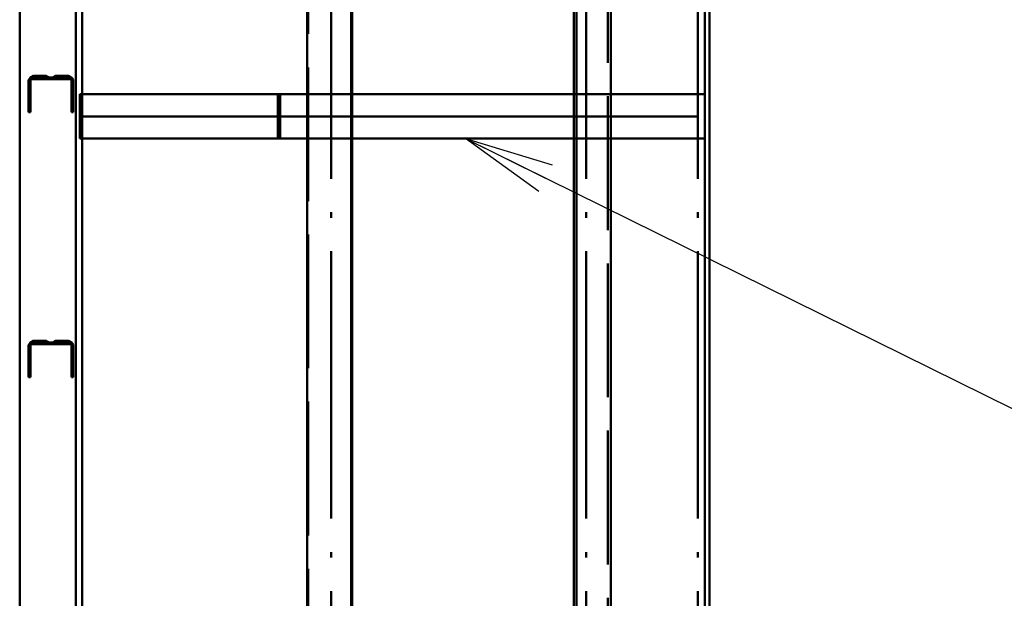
# Paper-space layout 'Layout1' of a CAD drawing. Extents: x -2 to 1033, y -36 to 596.
# Tile 49 of 256: x 287 to 309, y 177 to 190. Entities that reach past the tile are written whole.
import ezdxf

# ---------------------------------------------------------------- set-up
doc = ezdxf.new("R2010")
doc.units = 0
doc.linetypes.add('ACAD_ISO02W100', pattern=[15, 12, -3])
doc.linetypes.add('ACAD_ISO04W100', pattern=[30.5, 24, -3, 0.5, -3])
doc.layers.get('0').update_dxf_attribs({"linetype": 'CONTINUOUS'})
doc.layers.get('DEFPOINTS').update_dxf_attribs({"color": 132, "linetype": 'CONTINUOUS'})
for name, color, linetype, lineweight in [('SS_KOTY', 3, 'CONTINUOUS', 25), ('SS_POPIS_PROFILU', 13, 'CONTINUOUS', 25), ('SS_ZEBRIK KOŠ', 75, 'CONTINUOUS', 50), ('SS_ZEBRIKY', 24, 'CONTINUOUS', 50)]:
    doc.layers.add(name, color=color, linetype=linetype, lineweight=lineweight)
doc.styles.add('ROMANS', font='romans.shx', dxfattribs={"width": 0.8})
doc.dimstyles.new('A-1_(2.5)_50AS', dxfattribs={"dimtxt": 2.5, "dimasz": 2, "dimexe": 1, "dimexo": 2, "dimgap": 0, "dimtad": 0, "dimdec": 1, "dimlfac": 50, "dimrnd": 1, "dimtxsty": 'ROMANS', "dimblk1": 'OBLIQUE', "dimblk2": 'OBLIQUE', "dimsah": 1, "dimcen": 2, "dimclrd": 256, "dimclre": 256, "dimclrt": 256, "dimadec": 1, "dimazin": 2, "dimtfac": 0.714286, "dimtdec": 1, "dimtmove": 0, "dimatfit": 3, "dimldrblk": 'OPEN', "dimfxl": 1, "dimtvp": 1.142857, "dimtfill": 1, "dimtolj": 1, "dimlwd": -1, "dimlwe": -1, "dimarcsym": 0})

# ---------------------------------------------------------------- blocks, each defined once
blk = doc.blocks.new('_Oblique')
at = {"color": 0, "linetype": 'ByBlock', "lineweight": -2}
blk.add_line((-0.5, -0.5), (0.5, 0.5), dxfattribs=at)
blk = doc.blocks.new('*D16')
at = {"layer": 'DEFPOINTS', "color": 0, "transparency": 16777216}
for p in [(288.614, 258.993), (288.614, 174.993), (329.957, 174.993)]:
    blk.add_point(p, dxfattribs=at)
at = {"layer": 'SS_KOTY', "transparency": 16777216}
for p, q in [((290.614, 258.993), (330.957, 258.993)), ((329.957, 258.993), (329.957, 174.993)), ((290.614, 174.993), (330.957, 174.993))]:
    blk.add_line(p, q, dxfattribs=at)
at = {"layer": 'SS_KOTY', "transparency": 16777216, "xscale": 2, "yscale": 2, "zscale": 2}
for p, rotation in [((329.957, 258.993), 90), ((329.957, 174.993), 270)]:
    blk.add_blockref('_Oblique', p, dxfattribs=dict(at, rotation=rotation))
at = {"layer": 'SS_KOTY', "transparency": 16777216, "insert": (327.1, 216.993), "char_height": 2.5, "attachment_point": 5, "rotation": 90, "style": 'ROMANS', "bg_fill": 3, "box_fill_scale": 1.1, "bg_fill_color": 256, "bg_fill_true_color": 13158600, "bg_fill_transparency": 0}
blk.add_mtext('\\A1;4200', dxfattribs=at)
blk = doc.blocks.new('_OPEN')
at = {"color": 0, "linetype": 'ByBlock'}
for p, q in [((-1, 0.167), (0, 0)), ((0, 0), (-1, -0.167)), ((0, 0), (-1, 0))]:
    blk.add_line(p, q, dxfattribs=at)

psp = doc.layouts.get("Layout1")

# ---------------------------------------------------------------- linework, layer by layer
at = {"layer": 'SS_ZEBRIK KOŠ', "color": 3, "linetype": 'ACAD_ISO02W100', "ltscale": 0.25}
for p, q in [((288.2145, 187.893), (288.1605, 187.893)), ((288.1605, 187.893), (288.1605, 186.893)), ((288.2145, 186.893), (288.1605, 186.893))]:
    psp.add_line(p, q, dxfattribs=at)
at = {"layer": 'SS_ZEBRIKY', "color": 7, "linetype": 'ACAD_ISO04W100', "ltscale": 0.25}
psp.add_line((288.2145, 259.593), (288.2145, 112.993), dxfattribs=at)
psp.add_line((288.2145, 259.593), (288.2145, 112.993), dxfattribs=at)
at = {"layer": 'SS_ZEBRIKY', "color": 1, "linetype": 'Continuous', "ltscale": 0.25}
for p, q in [((288.0745, 112.993), (288.0745, 259.5295)), ((288.2145, 112.993), (288.2145, 259.5295)), ((286.8145, 175.693), (286.8145, 257.593))]:
    psp.add_line(p, q, dxfattribs=at)
at = {"layer": 'SS_ZEBRIKY', "color": 3, "linetype": 'ACAD_ISO02W100', "ltscale": 0.25}
for p, q in [((287.1266, 188.3008), (287.0482, 188.2608)), ((287.1451, 188.3008), (287.0605, 188.2608)), ((287.0605, 188.2608), (287.1266, 188.3008)), ((287.0736, 188.2641), (287.1451, 188.3008)), ((287.1266, 188.3008), (287.0736, 188.2641)), ((287.0736, 188.2641), (287.1304, 188.2932)), ((287.0845, 188.265), (287.1955, 188.3008)), ((287.0845, 188.265), (287.1451, 188.3008)), ((287.0845, 188.265), (287.1308, 188.2924)), ((287.0845, 188.265), (287.1362, 188.2816)), ((287.1266, 188.3008), (287.1445, 188.265)), ((287.1451, 188.3008), (287.1266, 188.3008)), ((287.1304, 188.2932), (287.1451, 188.3008)), ((287.1308, 188.2924), (287.1451, 188.3008)), ((287.1362, 188.2816), (287.1955, 188.3008)), ((287.1451, 188.3008), (287.1606, 188.265)), ((287.1955, 188.3008), (287.1451, 188.3008)), ((287.161, 188.265), (287.2645, 188.3008)), ((287.161, 188.265), (287.1955, 188.3008)), ((287.1618, 188.265), (287.2645, 188.3008)), ((287.1618, 188.265), (287.1955, 188.3008)), ((287.2045, 188.265), (287.1955, 188.3008)), ((287.2645, 188.3008), (287.1955, 188.3008)), ((287.2665, 188.265), (287.2645, 188.3008)), ((287.2645, 188.3008), (287.3689, 188.265)), ((287.3334, 188.3008), (287.2645, 188.3008)), ((287.2645, 188.265), (287.2645, 188.3008)), ((287.2665, 188.265), (287.3334, 188.3008)), ((287.3245, 188.265), (287.3334, 188.3008)), ((287.3689, 188.265), (287.3334, 188.3008)), ((287.3707, 188.265), (287.3334, 188.3008)), ((287.3929, 188.2818), (287.3334, 188.3008)), ((287.4455, 188.265), (287.3334, 188.3008)), ((287.3839, 188.3008), (287.3334, 188.3008)), ((287.3684, 188.265), (287.3839, 188.3008)), ((287.3707, 188.265), (287.3839, 188.3008)), ((287.4455, 188.265), (287.3839, 188.3008)), ((287.3982, 188.2925), (287.3839, 188.3008)), ((287.4465, 188.265), (287.3839, 188.3008)), ((287.3839, 188.3008), (287.4739, 188.265)), ((287.3839, 188.3008), (287.3993, 188.2946)), ((287.4024, 188.3008), (287.3839, 188.3008)), ((287.3845, 188.265), (287.4024, 188.3008)), ((287.4455, 188.265), (287.3929, 188.2818)), ((287.4455, 188.265), (287.3982, 188.2925)), ((287.4465, 188.265), (287.4024, 188.3008)), ((287.4739, 188.265), (287.4024, 188.3008)), ((287.555, 188.265), (287.6374, 188.3008)), ((287.555, 188.265), (287.6338, 188.3008)), ((287.6266, 188.3008), (287.555, 188.265)), ((287.6266, 188.3008), (287.555, 188.265)), ((287.6266, 188.3008), (287.555, 188.265)), ((287.6267, 188.3006), (287.555, 188.265)), ((287.555, 188.265), (287.6275, 188.299)), ((287.555, 188.265), (287.6297, 188.2946)), ((287.555, 188.265), (287.6297, 188.2946)), ((287.566, 188.265), (287.6248, 188.2997)), ((287.566, 188.265), (287.63, 188.294)), ((287.6613, 188.3008), (287.5824, 188.265)), ((287.5824, 188.265), (287.6451, 188.3008)), ((287.6446, 188.3008), (287.5824, 188.265)), ((287.6374, 188.3008), (287.5824, 188.265)), ((287.6266, 188.3008), (287.5824, 188.265)), ((287.5828, 188.265), (287.6548, 188.3008)), ((287.5828, 188.265), (287.6338, 188.3008)), ((287.5834, 188.265), (287.6955, 188.3008)), ((287.5834, 188.265), (287.6453, 188.3008)), ((287.6278, 188.2983), (287.5834, 188.265)), ((287.5834, 188.265), (287.6308, 188.2925)), ((287.5834, 188.265), (287.6308, 188.2925)), ((287.6308, 188.2924), (287.5834, 188.265)), ((287.6315, 188.291), (287.5834, 188.265)), ((287.5834, 188.265), (287.635, 188.284)), ((287.5834, 188.265), (287.6361, 188.2818)), ((287.5979, 188.265), (287.6317, 188.2906)), ((287.6373, 188.2794), (287.5979, 188.265)), ((287.6248, 188.2997), (287.6266, 188.3008)), ((287.6445, 188.265), (287.6266, 188.3008)), ((287.6266, 188.3008), (287.6445, 188.265)), ((287.6606, 188.265), (287.6266, 188.3008)), ((287.6338, 188.3008), (287.6266, 188.3008)), ((287.6269, 188.3008), (287.6267, 188.3006)), ((287.6267, 188.3006), (287.6445, 188.265)), ((287.6269, 188.3008), (287.6445, 188.265)), ((287.6275, 188.299), (287.6312, 188.3008)), ((287.6312, 188.3008), (287.6278, 188.2983)), ((287.6297, 188.2946), (287.6299, 188.2947)), ((287.6299, 188.2947), (287.6451, 188.3008)), ((287.63, 188.294), (287.6302, 188.2941)), ((287.6302, 188.2941), (287.6451, 188.3008)), ((287.6453, 188.3008), (287.6308, 188.2924)), ((287.6308, 188.2925), (287.631, 188.2926)), ((287.631, 188.2926), (287.6451, 188.3008)), ((287.6445, 188.265), (287.6312, 188.3008)), ((287.6312, 188.3008), (287.6606, 188.265)), ((287.6496, 188.3008), (287.6315, 188.291)), ((287.6317, 188.2906), (287.6319, 188.2907)), ((287.6319, 188.2907), (287.6451, 188.3008)), ((287.6445, 188.265), (287.6338, 188.3008)), ((287.6606, 188.265), (287.6338, 188.3008)), ((287.6548, 188.3008), (287.6338, 188.3008)), ((287.635, 188.284), (287.6804, 188.3008)), ((287.6445, 188.265), (287.6374, 188.3008)), ((287.6606, 188.265), (287.6374, 188.3008)), ((287.6955, 188.3008), (287.6374, 188.2795)), ((287.6446, 188.3008), (287.6445, 188.265)), ((287.6446, 188.3008), (287.6606, 188.265)), ((287.6583, 188.265), (287.6451, 188.3008)), ((287.6606, 188.265), (287.6451, 188.3008)), ((287.6606, 188.265), (287.6453, 188.3008)), ((287.7045, 188.265), (287.6453, 188.3008)), ((287.6473, 188.265), (287.6955, 188.3008)), ((287.6606, 188.265), (287.6496, 188.3008)), ((287.6588, 188.265), (287.6548, 188.3008)), ((287.6606, 188.265), (287.6548, 188.3008)), ((287.7045, 188.265), (287.6548, 188.3008)), ((287.6873, 188.3008), (287.6548, 188.3008)), ((287.6583, 188.265), (287.7386, 188.3008)), ((287.6583, 188.265), (287.6963, 188.3008)), ((287.6583, 188.265), (287.6955, 188.3008)), ((287.6583, 188.265), (287.6946, 188.3008)), ((287.6583, 188.265), (287.6613, 188.3008)), ((287.6588, 188.265), (287.7279, 188.3008)), ((287.6588, 188.265), (287.6873, 188.3008)), ((287.7645, 188.3008), (287.6601, 188.265)), ((287.6601, 188.265), (287.7201, 188.3008)), ((287.6601, 188.265), (287.6957, 188.3008)), ((287.6601, 188.265), (287.6955, 188.3008)), ((287.6601, 188.265), (287.6804, 188.3008)), ((287.6946, 188.3008), (287.6606, 188.265)), ((287.6606, 188.265), (287.6804, 188.3008)), ((287.6606, 188.265), (287.6613, 188.3008)), ((287.6613, 188.3008), (287.7045, 188.265)), ((287.7045, 188.265), (287.6804, 188.3008)), ((287.7045, 188.265), (287.6873, 188.3008)), ((287.7279, 188.3008), (287.6873, 188.3008)), ((287.7045, 188.265), (287.6946, 188.3008)), ((287.7045, 188.265), (287.6955, 188.3008)), ((287.709, 188.265), (287.6955, 188.3008)), ((287.7624, 188.265), (287.6955, 188.3008)), ((287.7045, 188.265), (287.6957, 188.3008)), ((287.7645, 188.265), (287.6957, 188.3008)), ((287.7045, 188.265), (287.6963, 188.3008)), ((287.7045, 188.265), (287.7631, 188.3008)), ((287.7045, 188.265), (287.7386, 188.3008)), ((287.7045, 188.265), (287.7279, 188.3008)), ((287.7045, 188.265), (287.7201, 188.3008)), ((287.7645, 188.3008), (287.709, 188.265)), ((287.7645, 188.265), (287.7201, 188.3008)), ((287.7628, 188.265), (287.7279, 188.3008)), ((287.7645, 188.265), (287.7279, 188.3008)), ((287.7724, 188.3008), (287.7279, 188.3008)), ((287.7624, 188.265), (287.7386, 188.3008)), ((287.7645, 188.265), (287.7386, 188.3008)), ((287.7836, 188.3008), (287.7624, 188.265)), ((287.7624, 188.265), (287.7645, 188.3008)), ((287.7624, 188.265), (287.7631, 188.3008)), ((287.7628, 188.265), (287.816, 188.3008)), ((287.7628, 188.265), (287.7724, 188.3008)), ((287.7645, 188.265), (287.7631, 188.3008)), ((287.7765, 188.265), (287.7645, 188.3008)), ((287.8427, 188.265), (287.7645, 188.3008)), ((287.8671, 188.265), (287.7645, 188.3008)), ((287.868, 188.265), (287.7645, 188.3008)), ((287.7645, 188.265), (287.8326, 188.3008)), ((287.7645, 188.265), (287.8321, 188.3008)), ((287.7645, 188.265), (287.816, 188.3008)), ((287.7645, 188.265), (287.7836, 188.3008)), ((287.7645, 188.265), (287.7724, 188.3008)), ((287.7645, 188.265), (287.7645, 188.3008)), ((287.816, 188.3008), (287.7724, 188.3008)), ((287.7836, 188.3008), (287.8245, 188.265)), ((287.8671, 188.265), (287.7836, 188.3008)), ((287.8245, 188.265), (287.816, 188.3008)), ((287.8673, 188.265), (287.816, 188.3008)), ((287.8542, 188.3008), (287.816, 188.3008)), ((287.8245, 188.265), (287.883, 188.3008)), ((287.8245, 188.265), (287.8629, 188.3008)), ((287.8245, 188.265), (287.8542, 188.3008)), ((287.8245, 188.265), (287.8334, 188.3008)), ((287.8245, 188.265), (287.8326, 188.3008)), ((287.8245, 188.265), (287.8321, 188.3008)), ((287.8245, 188.265), (287.8266, 188.3008)), ((287.8671, 188.265), (287.8266, 188.3008)), ((287.8671, 188.265), (287.8321, 188.3008)), ((287.868, 188.265), (287.8326, 188.3008)), ((287.8427, 188.265), (287.8334, 188.3008)), ((287.8671, 188.265), (287.8334, 188.3008)), ((287.868, 188.265), (287.8334, 188.3008)), ((287.8878, 188.2719), (287.8334, 188.3008)), ((287.8924, 188.2818), (287.8334, 188.3008)), ((287.9445, 188.265), (287.8334, 188.3008)), ((287.8673, 188.265), (287.8542, 188.3008)), ((287.8684, 188.265), (287.8542, 188.3008)), ((287.9445, 188.265), (287.8542, 188.3008)), ((287.883, 188.3008), (287.8542, 188.3008)), ((287.8671, 188.265), (287.8629, 188.3008)), ((287.8629, 188.3008), (287.8684, 188.265)), ((287.9445, 188.265), (287.8629, 188.3008)), ((287.8684, 188.265), (287.9014, 188.3008)), ((287.8994, 188.3008), (287.8684, 188.265)), ((287.8974, 188.3008), (287.8684, 188.265)), ((287.8684, 188.265), (287.8888, 188.3008)), ((287.8684, 188.265), (287.8839, 188.3008)), ((287.8684, 188.265), (287.883, 188.3008)), ((287.9445, 188.265), (287.883, 188.3008)), ((287.898, 188.292), (287.883, 188.3008)), ((287.883, 188.3008), (287.9554, 188.2641)), ((287.8985, 188.2929), (287.883, 188.3008)), ((287.8987, 188.2934), (287.883, 188.3008)), ((287.8974, 188.3008), (287.883, 188.3008)), ((287.8839, 188.3008), (287.8926, 188.2822)), ((287.8976, 188.2927), (287.8839, 188.3008)), ((287.9445, 188.265), (287.8839, 188.3008)), ((287.9554, 188.2641), (287.8839, 188.3008)), ((287.898, 188.2936), (287.8839, 188.3008)), ((287.8839, 188.3008), (287.8982, 188.294)), ((287.8984, 188.2945), (287.8839, 188.3008)), ((287.8845, 188.265), (287.9024, 188.3008)), ((287.8845, 188.265), (287.9014, 188.3008)), ((287.8845, 188.265), (287.8994, 188.3008)), ((287.8974, 188.3008), (287.8845, 188.265)), ((287.8845, 188.265), (287.9022, 188.3004)), ((287.9008, 188.265), (287.8879, 188.2718)), ((287.9445, 188.265), (287.8888, 188.3008)), ((287.9554, 188.2641), (287.8888, 188.3008)), ((287.8928, 188.2816), (287.8924, 188.2818)), ((287.8926, 188.2822), (287.8929, 188.2818)), ((287.9445, 188.265), (287.8928, 188.2816)), ((287.8929, 188.2818), (287.9008, 188.265)), ((287.9012, 188.2984), (287.8974, 188.3008)), ((287.9554, 188.2641), (287.8974, 188.3008)), ((287.9013, 188.2986), (287.8974, 188.3008)), ((287.8974, 188.3008), (287.9684, 188.2608)), ((287.8974, 188.3008), (287.9761, 188.2608)), ((287.8974, 188.3008), (287.9014, 188.2989)), ((287.8974, 188.3008), (287.9808, 188.2608)), ((287.9024, 188.3008), (287.8974, 188.3008)), ((287.8982, 188.2924), (287.8976, 188.2927)), ((287.8986, 188.2932), (287.898, 188.2936)), ((287.9445, 188.265), (287.898, 188.292)), ((287.8982, 188.294), (287.8988, 188.2937)), ((287.9445, 188.265), (287.8982, 188.2924)), ((287.8991, 188.2942), (287.8984, 188.2945)), ((287.9554, 188.2641), (287.8985, 188.2929)), ((287.9554, 188.2641), (287.8986, 188.2932)), ((287.9684, 188.2608), (287.8987, 188.2934)), ((287.8988, 188.2937), (287.9684, 188.2608)), ((287.9761, 188.2608), (287.8991, 188.2942)), ((287.9017, 188.2994), (287.8994, 188.3008)), ((287.8994, 188.3008), (287.9018, 188.2996)), ((287.9554, 188.2641), (287.9012, 188.2984)), ((287.9684, 188.2608), (287.9013, 188.2986)), ((287.9554, 188.2641), (287.9014, 188.3008)), ((287.9684, 188.2608), (287.9014, 188.3008)), ((287.9014, 188.3008), (287.9808, 188.2608)), ((287.9022, 188.3004), (287.9014, 188.3008)), ((287.9684, 188.2608), (287.9017, 188.2994)), ((287.9018, 188.2996), (287.9808, 188.2608)), ((287.9022, 188.3004), (287.9024, 188.3008)), ((287.9808, 188.2608), (287.9022, 188.3004)), ((287.9554, 188.2641), (287.9024, 188.3008)), ((287.9684, 188.2608), (287.9024, 188.3008)), ((287.9072, 188.2978), (287.9024, 188.3008)), ((287.9152, 188.2938), (287.9024, 188.3008)), ((287.9808, 188.2608), (287.9024, 188.3008)), ((287.9824, 188.2608), (287.9024, 188.3008)), ((287.9684, 188.2608), (287.9072, 188.2978)), ((287.9761, 188.2608), (287.9152, 188.2938)), ((287.0239, 188.23), (287.0145, 188.195)), ((287.0145, 188.195), (287.0145, 187.485)), ((287.0495, 188.2556), (287.0239, 188.23)), ((287.0492, 188.2555), (287.0239, 188.23)), ((287.0482, 188.2608), (287.0492, 188.2555)), ((287.0482, 188.2608), (287.0605, 188.2608)), ((287.0492, 188.2555), (287.0605, 188.2608)), ((287.0495, 188.2556), (287.0492, 188.2555)), ((287.0845, 188.265), (287.0495, 188.2556)), ((287.0495, 188.2556), (287.0736, 188.2641)), ((287.0605, 188.2608), (287.0495, 188.2556)), ((287.0545, 188.195), (287.0585, 188.21)), ((287.0545, 187.485), (287.0545, 188.195)), ((287.0585, 188.21), (287.0695, 188.221)), ((287.0585, 188.21), (287.0667, 188.2182)), ((287.0645, 188.2174), (287.0585, 188.21)), ((287.0605, 188.2608), (287.0736, 188.2641)), ((287.0845, 188.225), (287.0645, 188.2174)), ((287.0667, 188.225), (287.0645, 188.2174)), ((287.0695, 188.221), (287.0645, 188.2174)), ((287.0645, 188.2174), (287.0667, 188.2182)), ((287.1606, 188.265), (287.0667, 188.225)), ((287.1445, 188.265), (287.0667, 188.225)), ((287.0667, 188.225), (287.0845, 188.225)), ((287.0667, 188.2182), (287.0845, 188.225)), ((287.0667, 188.2182), (287.0695, 188.221)), ((287.0845, 188.225), (287.0695, 188.221)), ((287.0845, 188.265), (287.0736, 188.2641)), ((287.555, 188.265), (287.0845, 188.265)), ((287.1606, 188.265), (287.0845, 188.225)), ((287.0845, 188.225), (287.5645, 188.225)), ((287.1466, 188.225), (287.2045, 188.265)), ((287.1606, 188.265), (287.1466, 188.225)), ((287.2363, 188.225), (287.2045, 188.265)), ((287.2363, 188.225), (287.2645, 188.265)), ((287.3327, 188.225), (287.2645, 188.265)), ((287.3327, 188.225), (287.3245, 188.265)), ((287.413, 188.225), (287.3245, 188.265)), ((287.413, 188.225), (287.3684, 188.265)), ((287.4585, 188.225), (287.3684, 188.265)), ((287.4585, 188.225), (287.3845, 188.265)), ((287.5828, 188.265), (287.555, 188.265)), ((287.5645, 188.225), (287.6445, 188.265)), ((287.5645, 188.225), (287.5843, 188.225)), ((287.6606, 188.265), (287.5704, 188.225)), ((287.6445, 188.265), (287.5704, 188.225)), ((287.6445, 188.265), (287.5828, 188.265)), ((287.5843, 188.225), (287.6606, 188.265)), ((287.5843, 188.225), (287.6445, 188.265)), ((287.5843, 188.225), (287.6397, 188.225)), ((287.616, 188.225), (287.7045, 188.265)), ((287.6606, 188.265), (287.616, 188.225)), ((287.6397, 188.225), (287.7045, 188.265)), ((287.6397, 188.225), (287.6606, 188.265)), ((287.6397, 188.225), (287.7198, 188.225)), ((287.6606, 188.265), (287.6445, 188.265)), ((287.7045, 188.265), (287.6606, 188.265)), ((287.6963, 188.225), (287.7645, 188.265)), ((287.6963, 188.225), (287.7045, 188.265)), ((287.7198, 188.225), (287.7045, 188.265)), ((287.7645, 188.265), (287.7045, 188.265)), ((287.7198, 188.225), (287.7645, 188.265)), ((287.7198, 188.225), (287.8087, 188.225)), ((287.7927, 188.225), (287.7645, 188.265)), ((287.8087, 188.225), (287.7645, 188.265)), ((287.8245, 188.265), (287.7645, 188.265)), ((287.7927, 188.225), (287.8245, 188.265)), ((287.8087, 188.225), (287.8245, 188.265)), ((287.8087, 188.225), (287.8889, 188.225)), ((287.8824, 188.225), (287.8245, 188.265)), ((287.8889, 188.225), (287.8245, 188.265)), ((287.8684, 188.265), (287.8245, 188.265)), ((287.8824, 188.225), (287.8684, 188.265)), ((287.8684, 188.265), (287.8889, 188.225)), ((287.9445, 188.225), (287.8684, 188.265)), ((287.9555, 188.225), (287.8684, 188.265)), ((287.9622, 188.225), (287.8684, 188.265)), ((287.8845, 188.265), (287.8684, 188.265)), ((287.8845, 188.265), (287.9555, 188.225)), ((287.9622, 188.225), (287.8845, 188.265)), ((287.8845, 188.265), (287.9645, 188.225)), ((287.9445, 188.265), (287.8845, 188.265)), ((287.8889, 188.225), (287.9445, 188.225)), ((287.9445, 188.265), (287.9554, 188.2641)), ((287.9445, 188.225), (287.9645, 188.2174)), ((287.9445, 188.225), (287.9555, 188.225)), ((287.9554, 188.2641), (287.9684, 188.2608)), ((287.9645, 188.2174), (287.9555, 188.225)), ((287.9555, 188.225), (287.9622, 188.225)), ((287.9645, 188.2174), (287.9622, 188.225)), ((287.9622, 188.225), (287.9645, 188.225)), ((287.9645, 188.225), (287.9645, 188.2174)), ((287.9645, 188.2174), (287.9699, 188.2109)), ((287.9684, 188.2608), (287.9797, 188.2555)), ((287.9684, 188.2608), (287.9761, 188.2608)), ((287.9699, 188.2109), (287.9733, 188.2033)), ((287.9733, 188.2033), (287.9745, 188.195)), ((287.9745, 188.195), (287.9745, 187.485)), ((287.9797, 188.2555), (287.9761, 188.2608)), ((287.9761, 188.2608), (287.9808, 188.2608)), ((287.9797, 188.2555), (287.9824, 188.2608)), ((287.9797, 188.2555), (287.9808, 188.2608)), ((287.9982, 188.2398), (287.9797, 188.2555)), ((287.9808, 188.2608), (287.9824, 188.2608)), ((288.0103, 188.2189), (287.9982, 188.2398)), ((288.0145, 188.195), (288.0103, 188.2189)), ((288.0145, 187.485), (288.0145, 188.195)), ((287.0145, 187.485), (287.0545, 187.485)), ((287.9745, 187.485), (288.0145, 187.485)), ((287.0495, 182.3116), (287.0239, 182.286)), ((287.0492, 182.3115), (287.0239, 182.286)), ((287.1266, 182.3568), (287.0482, 182.3168)), ((287.0482, 182.3168), (287.0492, 182.3115)), ((287.0482, 182.3168), (287.0605, 182.3168)), ((287.0492, 182.3115), (287.0605, 182.3168)), ((287.0495, 182.3116), (287.0492, 182.3115)), ((287.0845, 182.321), (287.0495, 182.3116)), ((287.0495, 182.3116), (287.0736, 182.3201)), ((287.0605, 182.3168), (287.0495, 182.3116)), ((287.1451, 182.3568), (287.0605, 182.3168)), ((287.0605, 182.3168), (287.1266, 182.3568)), ((287.0605, 182.3168), (287.0736, 182.3201)), ((287.1606, 182.321), (287.0667, 182.281)), ((287.1445, 182.321), (287.0667, 182.281)), ((287.0736, 182.3201), (287.1451, 182.3568)), ((287.1266, 182.3568), (287.0736, 182.3201)), ((287.0736, 182.3201), (287.1304, 182.3492)), ((287.0845, 182.321), (287.0736, 182.3201)), ((287.0845, 182.321), (287.1955, 182.3568)), ((287.0845, 182.321), (287.1451, 182.3568)), ((287.0845, 182.321), (287.1308, 182.3484)), ((287.0845, 182.321), (287.1362, 182.3376)), ((287.555, 182.321), (287.0845, 182.321)), ((287.1606, 182.321), (287.0845, 182.281)), ((287.1266, 182.3568), (287.1445, 182.321)), ((287.1451, 182.3568), (287.1266, 182.3568)), ((287.1304, 182.3492), (287.1451, 182.3568)), ((287.1308, 182.3484), (287.1451, 182.3568)), ((287.1362, 182.3376), (287.1955, 182.3568)), ((287.1451, 182.3568), (287.1606, 182.321)), ((287.1955, 182.3568), (287.1451, 182.3568)), ((287.1466, 182.281), (287.2045, 182.321)), ((287.1606, 182.321), (287.1466, 182.281)), ((287.161, 182.321), (287.2645, 182.3568)), ((287.161, 182.321), (287.1955, 182.3568)), ((287.1618, 182.321), (287.2645, 182.3568)), ((287.1618, 182.321), (287.1955, 182.3568)), ((287.2045, 182.321), (287.1955, 182.3568)), ((287.2645, 182.3568), (287.1955, 182.3568)), ((287.2363, 182.281), (287.2045, 182.321)), ((287.2363, 182.281), (287.2645, 182.321)), ((287.2665, 182.321), (287.2645, 182.3568)), ((287.2645, 182.3568), (287.3689, 182.321)), ((287.3334, 182.3568), (287.2645, 182.3568)), ((287.2645, 182.321), (287.2645, 182.3568)), ((287.3327, 182.281), (287.2645, 182.321)), ((287.2665, 182.321), (287.3334, 182.3568)), ((287.3245, 182.321), (287.3334, 182.3568)), ((287.3327, 182.281), (287.3245, 182.321)), ((287.413, 182.281), (287.3245, 182.321)), ((287.3689, 182.321), (287.3334, 182.3568)), ((287.3707, 182.321), (287.3334, 182.3568)), ((287.3929, 182.3378), (287.3334, 182.3568)), ((287.4455, 182.321), (287.3334, 182.3568)), ((287.3839, 182.3568), (287.3334, 182.3568)), ((287.3684, 182.321), (287.3839, 182.3568)), ((287.413, 182.281), (287.3684, 182.321)), ((287.4585, 182.281), (287.3684, 182.321)), ((287.3707, 182.321), (287.3839, 182.3568)), ((287.4455, 182.321), (287.3839, 182.3568)), ((287.3982, 182.3485), (287.3839, 182.3568)), ((287.4465, 182.321), (287.3839, 182.3568)), ((287.3839, 182.3568), (287.4739, 182.321)), ((287.3839, 182.3568), (287.3993, 182.3506)), ((287.4024, 182.3568), (287.3839, 182.3568)), ((287.3845, 182.321), (287.4024, 182.3568)), ((287.4585, 182.281), (287.3845, 182.321)), ((287.4455, 182.321), (287.3929, 182.3378)), ((287.4455, 182.321), (287.3982, 182.3485)), ((287.4465, 182.321), (287.4024, 182.3568)), ((287.4739, 182.321), (287.4024, 182.3568)), ((287.555, 182.321), (287.6374, 182.3568)), ((287.555, 182.321), (287.6338, 182.3568)), ((287.6266, 182.3568), (287.555, 182.321)), ((287.6266, 182.3568), (287.555, 182.321)), ((287.6266, 182.3568), (287.555, 182.321)), ((287.6267, 182.3566), (287.555, 182.321)), ((287.555, 182.321), (287.6275, 182.355)), ((287.555, 182.321), (287.6297, 182.3506)), ((287.555, 182.321), (287.6297, 182.3506)), ((287.5828, 182.321), (287.555, 182.321)), ((287.5645, 182.281), (287.6445, 182.321)), ((287.566, 182.321), (287.6248, 182.3557)), ((287.566, 182.321), (287.63, 182.35)), ((287.6606, 182.321), (287.5704, 182.281)), ((287.6445, 182.321), (287.5704, 182.281)), ((287.6613, 182.3568), (287.5824, 182.321)), ((287.5824, 182.321), (287.6451, 182.3568)), ((287.6446, 182.3568), (287.5824, 182.321)), ((287.6374, 182.3568), (287.5824, 182.321)), ((287.6266, 182.3568), (287.5824, 182.321)), ((287.5828, 182.321), (287.6548, 182.3568)), ((287.5828, 182.321), (287.6338, 182.3568)), ((287.6445, 182.321), (287.5828, 182.321)), ((287.5834, 182.321), (287.6955, 182.3568)), ((287.5834, 182.321), (287.6453, 182.3568)), ((287.6278, 182.3543), (287.5834, 182.321)), ((287.5834, 182.321), (287.6308, 182.3485)), ((287.5834, 182.321), (287.6308, 182.3485)), ((287.6308, 182.3484), (287.5834, 182.321)), ((287.6315, 182.347), (287.5834, 182.321)), ((287.5834, 182.321), (287.635, 182.34)), ((287.5834, 182.321), (287.6361, 182.3378)), ((287.5843, 182.281), (287.6606, 182.321)), ((287.5843, 182.281), (287.6445, 182.321)), ((287.5979, 182.321), (287.6317, 182.3466)), ((287.6373, 182.3354), (287.5979, 182.321)), ((287.616, 182.281), (287.7045, 182.321)), ((287.6606, 182.321), (287.616, 182.281)), ((287.6248, 182.3557), (287.6266, 182.3568)), ((287.6445, 182.321), (287.6266, 182.3568)), ((287.6266, 182.3568), (287.6445, 182.321)), ((287.6606, 182.321), (287.6266, 182.3568)), ((287.6338, 182.3568), (287.6266, 182.3568)), ((287.6269, 182.3568), (287.6267, 182.3566)), ((287.6267, 182.3566), (287.6445, 182.321)), ((287.6269, 182.3568), (287.6445, 182.321)), ((287.6275, 182.355), (287.6312, 182.3568)), ((287.6312, 182.3568), (287.6278, 182.3543)), ((287.6297, 182.3506), (287.6299, 182.3507)), ((287.6299, 182.3507), (287.6451, 182.3568)), ((287.63, 182.35), (287.6302, 182.3501)), ((287.6302, 182.3501), (287.6451, 182.3568)), ((287.6453, 182.3568), (287.6308, 182.3484)), ((287.6308, 182.3485), (287.631, 182.3486)), ((287.631, 182.3486), (287.6451, 182.3568)), ((287.6445, 182.321), (287.6312, 182.3568)), ((287.6312, 182.3568), (287.6606, 182.321)), ((287.6496, 182.3568), (287.6315, 182.347)), ((287.6317, 182.3466), (287.6319, 182.3467)), ((287.6319, 182.3467), (287.6451, 182.3568)), ((287.6445, 182.321), (287.6338, 182.3568)), ((287.6606, 182.321), (287.6338, 182.3568)), ((287.6548, 182.3568), (287.6338, 182.3568)), ((287.635, 182.34), (287.6804, 182.3568)), ((287.6445, 182.321), (287.6374, 182.3568)), ((287.6606, 182.321), (287.6374, 182.3568)), ((287.6955, 182.3568), (287.6374, 182.3355)), ((287.6397, 182.281), (287.7045, 182.321)), ((287.6397, 182.281), (287.6606, 182.321)), ((287.6446, 182.3568), (287.6445, 182.321)), ((287.6606, 182.321), (287.6445, 182.321)), ((287.6446, 182.3568), (287.6606, 182.321)), ((287.6583, 182.321), (287.6451, 182.3568)), ((287.6606, 182.321), (287.6451, 182.3568)), ((287.6606, 182.321), (287.6453, 182.3568)), ((287.7045, 182.321), (287.6453, 182.3568)), ((287.6473, 182.321), (287.6955, 182.3568)), ((287.6606, 182.321), (287.6496, 182.3568)), ((287.6588, 182.321), (287.6548, 182.3568)), ((287.6606, 182.321), (287.6548, 182.3568)), ((287.7045, 182.321), (287.6548, 182.3568)), ((287.6873, 182.3568), (287.6548, 182.3568)), ((287.6583, 182.321), (287.7386, 182.3568)), ((287.6583, 182.321), (287.6963, 182.3568)), ((287.6583, 182.321), (287.6955, 182.3568)), ((287.6583, 182.321), (287.6946, 182.3568)), ((287.6583, 182.321), (287.6613, 182.3568)), ((287.6588, 182.321), (287.7279, 182.3568)), ((287.6588, 182.321), (287.6873, 182.3568)), ((287.7645, 182.3568), (287.6601, 182.321)), ((287.6601, 182.321), (287.7201, 182.3568)), ((287.6601, 182.321), (287.6957, 182.3568)), ((287.6601, 182.321), (287.6955, 182.3568)), ((287.6601, 182.321), (287.6804, 182.3568)), ((287.6946, 182.3568), (287.6606, 182.321)), ((287.6606, 182.321), (287.6804, 182.3568)), ((287.6606, 182.321), (287.6613, 182.3568)), ((287.7045, 182.321), (287.6606, 182.321)), ((287.6613, 182.3568), (287.7045, 182.321)), ((287.7045, 182.321), (287.6804, 182.3568)), ((287.7045, 182.321), (287.6873, 182.3568)), ((287.7279, 182.3568), (287.6873, 182.3568)), ((287.7045, 182.321), (287.6946, 182.3568)), ((287.7045, 182.321), (287.6955, 182.3568)), ((287.709, 182.321), (287.6955, 182.3568)), ((287.7624, 182.321), (287.6955, 182.3568)), ((287.7045, 182.321), (287.6957, 182.3568)), ((287.7645, 182.321), (287.6957, 182.3568)), ((287.7045, 182.321), (287.6963, 182.3568)), ((287.6963, 182.281), (287.7645, 182.321)), ((287.6963, 182.281), (287.7045, 182.321)), ((287.7045, 182.321), (287.7631, 182.3568)), ((287.7045, 182.321), (287.7386, 182.3568)), ((287.7045, 182.321), (287.7279, 182.3568)), ((287.7045, 182.321), (287.7201, 182.3568)), ((287.7198, 182.281), (287.7045, 182.321)), ((287.7645, 182.321), (287.7045, 182.321)), ((287.7645, 182.3568), (287.709, 182.321)), ((287.7198, 182.281), (287.7645, 182.321)), ((287.7645, 182.321), (287.7201, 182.3568)), ((287.7628, 182.321), (287.7279, 182.3568)), ((287.7645, 182.321), (287.7279, 182.3568)), ((287.7724, 182.3568), (287.7279, 182.3568)), ((287.7624, 182.321), (287.7386, 182.3568)), ((287.7645, 182.321), (287.7386, 182.3568)), ((287.7836, 182.3568), (287.7624, 182.321)), ((287.7624, 182.321), (287.7645, 182.3568)), ((287.7624, 182.321), (287.7631, 182.3568)), ((287.7628, 182.321), (287.816, 182.3568)), ((287.7628, 182.321), (287.7724, 182.3568)), ((287.7645, 182.321), (287.7631, 182.3568)), ((287.7765, 182.321), (287.7645, 182.3568)), ((287.8427, 182.321), (287.7645, 182.3568)), ((287.8671, 182.321), (287.7645, 182.3568)), ((287.868, 182.321), (287.7645, 182.3568)), ((287.7645, 182.321), (287.8326, 182.3568)), ((287.7645, 182.321), (287.8321, 182.3568)), ((287.7645, 182.321), (287.816, 182.3568)), ((287.7645, 182.321), (287.7836, 182.3568)), ((287.7645, 182.321), (287.7724, 182.3568)), ((287.7645, 182.321), (287.7645, 182.3568)), ((287.7927, 182.281), (287.7645, 182.321)), ((287.8087, 182.281), (287.7645, 182.321)), ((287.8245, 182.321), (287.7645, 182.321)), ((287.816, 182.3568), (287.7724, 182.3568)), ((287.7836, 182.3568), (287.8245, 182.321)), ((287.8671, 182.321), (287.7836, 182.3568)), ((287.7927, 182.281), (287.8245, 182.321)), ((287.8087, 182.281), (287.8245, 182.321)), ((287.8245, 182.321), (287.816, 182.3568)), ((287.8673, 182.321), (287.816, 182.3568)), ((287.8542, 182.3568), (287.816, 182.3568)), ((287.8245, 182.321), (287.883, 182.3568)), ((287.8245, 182.321), (287.8629, 182.3568)), ((287.8245, 182.321), (287.8542, 182.3568)), ((287.8245, 182.321), (287.8334, 182.3568)), ((287.8245, 182.321), (287.8326, 182.3568)), ((287.8245, 182.321), (287.8321, 182.3568)), ((287.8245, 182.321), (287.8266, 182.3568)), ((287.8824, 182.281), (287.8245, 182.321)), ((287.8889, 182.281), (287.8245, 182.321)), ((287.8684, 182.321), (287.8245, 182.321)), ((287.8671, 182.321), (287.8266, 182.3568)), ((287.8671, 182.321), (287.8321, 182.3568)), ((287.868, 182.321), (287.8326, 182.3568)), ((287.8427, 182.321), (287.8334, 182.3568)), ((287.8671, 182.321), (287.8334, 182.3568)), ((287.868, 182.321), (287.8334, 182.3568)), ((287.8878, 182.3279), (287.8334, 182.3568)), ((287.8924, 182.3378), (287.8334, 182.3568)), ((287.9445, 182.321), (287.8334, 182.3568)), ((287.8673, 182.321), (287.8542, 182.3568)), ((287.8684, 182.321), (287.8542, 182.3568)), ((287.9445, 182.321), (287.8542, 182.3568)), ((287.883, 182.3568), (287.8542, 182.3568)), ((287.8671, 182.321), (287.8629, 182.3568)), ((287.8629, 182.3568), (287.8684, 182.321)), ((287.9445, 182.321), (287.8629, 182.3568)), ((287.8684, 182.321), (287.9014, 182.3568)), ((287.8994, 182.3568), (287.8684, 182.321)), ((287.8974, 182.3568), (287.8684, 182.321)), ((287.8684, 182.321), (287.8888, 182.3568)), ((287.8684, 182.321), (287.8839, 182.3568)), ((287.8684, 182.321), (287.883, 182.3568)), ((287.8824, 182.281), (287.8684, 182.321)), ((287.8684, 182.321), (287.8889, 182.281)), ((287.9445, 182.281), (287.8684, 182.321)), ((287.9555, 182.281), (287.8684, 182.321)), ((287.9622, 182.281), (287.8684, 182.321)), ((287.8845, 182.321), (287.8684, 182.321)), ((287.9445, 182.321), (287.883, 182.3568)), ((287.898, 182.348), (287.883, 182.3568)), ((287.883, 182.3568), (287.9554, 182.3201)), ((287.8985, 182.3489), (287.883, 182.3568)), ((287.8987, 182.3494), (287.883, 182.3568)), ((287.8974, 182.3568), (287.883, 182.3568)), ((287.8839, 182.3568), (287.8926, 182.3382)), ((287.8976, 182.3487), (287.8839, 182.3568)), ((287.9445, 182.321), (287.8839, 182.3568)), ((287.9554, 182.3201), (287.8839, 182.3568)), ((287.898, 182.3496), (287.8839, 182.3568)), ((287.8839, 182.3568), (287.8982, 182.35)), ((287.8984, 182.3505), (287.8839, 182.3568)), ((287.8845, 182.321), (287.9024, 182.3568)), ((287.8845, 182.321), (287.9014, 182.3568)), ((287.8845, 182.321), (287.8994, 182.3568)), ((287.8974, 182.3568), (287.8845, 182.321)), ((287.8845, 182.321), (287.9022, 182.3564)), ((287.8845, 182.321), (287.9555, 182.281)), ((287.9622, 182.281), (287.8845, 182.321)), ((287.8845, 182.321), (287.9645, 182.281)), ((287.9445, 182.321), (287.8845, 182.321)), ((287.9008, 182.321), (287.8879, 182.3278)), ((287.9445, 182.321), (287.8888, 182.3568)), ((287.9554, 182.3201), (287.8888, 182.3568)), ((287.8928, 182.3376), (287.8924, 182.3378)), ((287.8926, 182.3382), (287.8929, 182.3378)), ((287.9445, 182.321), (287.8928, 182.3376)), ((287.8929, 182.3378), (287.9008, 182.321)), ((287.9012, 182.3544), (287.8974, 182.3568)), ((287.9554, 182.3201), (287.8974, 182.3568)), ((287.9013, 182.3546), (287.8974, 182.3568)), ((287.8974, 182.3568), (287.9684, 182.3168)), ((287.8974, 182.3568), (287.9761, 182.3168)), ((287.8974, 182.3568), (287.9014, 182.3549)), ((287.8974, 182.3568), (287.9808, 182.3168)), ((287.9024, 182.3568), (287.8974, 182.3568)), ((287.8982, 182.3484), (287.8976, 182.3487)), ((287.8986, 182.3492), (287.898, 182.3496)), ((287.9445, 182.321), (287.898, 182.348)), ((287.8982, 182.35), (287.8988, 182.3497)), ((287.9445, 182.321), (287.8982, 182.3484)), ((287.8991, 182.3502), (287.8984, 182.3505)), ((287.9554, 182.3201), (287.8985, 182.3489)), ((287.9554, 182.3201), (287.8986, 182.3492)), ((287.9684, 182.3168), (287.8987, 182.3494)), ((287.8988, 182.3497), (287.9684, 182.3168)), ((287.9761, 182.3168), (287.8991, 182.3502)), ((287.9017, 182.3554), (287.8994, 182.3568)), ((287.8994, 182.3568), (287.9018, 182.3556)), ((287.9554, 182.3201), (287.9012, 182.3544)), ((287.9684, 182.3168), (287.9013, 182.3546)), ((287.9554, 182.3201), (287.9014, 182.3568)), ((287.9684, 182.3168), (287.9014, 182.3568)), ((287.9014, 182.3568), (287.9808, 182.3168)), ((287.9022, 182.3564), (287.9014, 182.3568)), ((287.9684, 182.3168), (287.9017, 182.3554)), ((287.9018, 182.3556), (287.9808, 182.3168)), ((287.9022, 182.3564), (287.9024, 182.3568)), ((287.9808, 182.3168), (287.9022, 182.3564)), ((287.9554, 182.3201), (287.9024, 182.3568)), ((287.9684, 182.3168), (287.9024, 182.3568)), ((287.9072, 182.3538), (287.9024, 182.3568)), ((287.9152, 182.3498), (287.9024, 182.3568)), ((287.9808, 182.3168), (287.9024, 182.3568)), ((287.9824, 182.3168), (287.9024, 182.3568)), ((287.9684, 182.3168), (287.9072, 182.3538)), ((287.9761, 182.3168), (287.9152, 182.3498)), ((287.9445, 182.321), (287.9554, 182.3201)), ((287.9554, 182.3201), (287.9684, 182.3168)), ((287.9684, 182.3168), (287.9797, 182.3115)), ((287.9684, 182.3168), (287.9761, 182.3168)), ((287.9797, 182.3115), (287.9761, 182.3168)), ((287.9761, 182.3168), (287.9808, 182.3168)), ((287.9797, 182.3115), (287.9824, 182.3168)), ((287.9797, 182.3115), (287.9808, 182.3168)), ((287.9982, 182.2958), (287.9797, 182.3115)), ((287.9808, 182.3168), (287.9824, 182.3168)), ((287.0239, 182.286), (287.0145, 182.251)), ((287.0145, 182.251), (287.0145, 181.541)), ((287.0545, 182.251), (287.0585, 182.266)), ((287.0545, 181.541), (287.0545, 182.251)), ((287.0585, 182.266), (287.0695, 182.277)), ((287.0585, 182.266), (287.0667, 182.2742)), ((287.0645, 182.2734), (287.0585, 182.266)), ((287.0845, 182.281), (287.0645, 182.2734)), ((287.0667, 182.281), (287.0645, 182.2734)), ((287.0695, 182.277), (287.0645, 182.2734)), ((287.0645, 182.2734), (287.0667, 182.2742)), ((287.0667, 182.281), (287.0845, 182.281)), ((287.0667, 182.2742), (287.0845, 182.281)), ((287.0667, 182.2742), (287.0695, 182.277)), ((287.0845, 182.281), (287.0695, 182.277)), ((287.0845, 182.281), (287.5645, 182.281)), ((287.5645, 182.281), (287.5843, 182.281)), ((287.5843, 182.281), (287.6397, 182.281)), ((287.6397, 182.281), (287.7198, 182.281)), ((287.7198, 182.281), (287.8087, 182.281)), ((287.8087, 182.281), (287.8889, 182.281)), ((287.8889, 182.281), (287.9445, 182.281)), ((287.9445, 182.281), (287.9645, 182.2734)), ((287.9445, 182.281), (287.9555, 182.281)), ((287.9645, 182.2734), (287.9555, 182.281)), ((287.9555, 182.281), (287.9622, 182.281)), ((287.9645, 182.2734), (287.9622, 182.281)), ((287.9622, 182.281), (287.9645, 182.281)), ((287.9645, 182.281), (287.9645, 182.2734)), ((287.9645, 182.2734), (287.9699, 182.2669)), ((287.9699, 182.2669), (287.9733, 182.2593)), ((287.9733, 182.2593), (287.9745, 182.251)), ((287.9745, 182.251), (287.9745, 181.541)), ((288.0103, 182.2749), (287.9982, 182.2958)), ((288.0145, 182.251), (288.0103, 182.2749)), ((288.0145, 181.541), (288.0145, 182.251)), ((287.0145, 181.541), (287.0545, 181.541)), ((287.9745, 181.541), (288.0145, 181.541))]:
    psp.add_line(p, q, dxfattribs=at)

# ---------------------------------------------------------------- dimensions: what is measured, and where the dimension line sits
at = {"layer": 'SS_KOTY'}
dim = psp.add_linear_dim(base=(329.9571, 174.993), p1=(288.6145, 258.993), p2=(288.6145, 174.993), angle=90, dimstyle='A-1_(2.5)_50AS', dxfattribs=at)
dim.commit()
dim.dimension.update_dxf_attribs({"geometry": '*D16', "text_midpoint": (327.1, 216.993)})

# ---------------------------------------------------------------- next in the draw order: linework, layer by layer
at = {"layer": 'SS_POPIS_PROFILU', "color": 0, "linetype": 'ByBlock'}
for p, q in [((298.4545, 185.7081), (296.8092, 186.893)), ((296.8092, 186.893), (298.7499, 186.3058)), ((296.8092, 186.893), (298.6022, 186.0069))]:
    psp.add_line(p, q, dxfattribs=at)
at = {"layer": 'SS_POPIS_PROFILU', "color": 13}
psp.add_lwpolyline([(296.8092, 186.893), (312.1317, 179.321), (323.3698, 179.321)], dxfattribs=at)
at = {"layer": 'SS_ZEBRIK KOŠ', "color": 1, "linetype": 'Continuous', "ltscale": 0.25}
for p, q in [((293.2614, 281.593), (293.2614, 155.493)), ((294.2462, 155.493), (294.2462, 281.593)), ((294.2636, 155.493), (294.2636, 281.593)), ((299.2338, 281.593), (299.2338, 155.493)), ((299.2981, 155.493), (299.2981, 281.593)), ((300.0641, 155.493), (300.0641, 281.593)), ((302.1745, 281.593), (302.1745, 155.493)), ((302.2745, 155.493), (302.2745, 281.593)), ((292.6003, 187.893), (288.2145, 187.893)), ((292.6003, 186.893), (288.2145, 186.893))]:
    psp.add_line(p, q, dxfattribs=at)
at = {"layer": 'SS_ZEBRIK KOŠ', "color": 3, "linetype": 'ACAD_ISO02W100', "ltscale": 0.25}
for p, q in [((293.2788, 155.493), (293.2788, 281.593)), ((299.9999, 281.593), (299.9999, 155.493)), ((292.6543, 186.893), (292.6543, 187.893)), ((293.2726, 187.893), (293.2614, 187.893)), ((293.4436, 187.893), (293.2726, 187.893)), ((293.6155, 187.893), (293.4436, 187.893)), ((293.7883, 187.893), (293.6155, 187.893)), ((293.9618, 187.893), (293.7883, 187.893)), ((294.1359, 187.893), (293.9618, 187.893)), ((294.2635, 187.893), (294.1359, 187.893)), ((299.278, 187.893), (299.2341, 187.893)), ((299.4178, 187.893), (299.278, 187.893)), ((299.5551, 187.893), (299.4178, 187.893)), ((299.6896, 187.893), (299.5551, 187.893)), ((299.8212, 187.893), (299.6896, 187.893)), ((299.95, 187.893), (299.8212, 187.893)), ((300.0643, 187.893), (299.95, 187.893)), ((302.0145, 186.893), (302.0145, 187.893)), ((293.2726, 186.893), (293.2614, 186.893)), ((293.4436, 186.893), (293.2726, 186.893)), ((293.6155, 186.893), (293.4436, 186.893)), ((293.7883, 186.893), (293.6155, 186.893)), ((293.9618, 186.893), (293.7883, 186.893)), ((294.1359, 186.893), (293.9618, 186.893)), ((294.2635, 186.893), (294.1359, 186.893)), ((299.278, 186.893), (299.2341, 186.893)), ((299.4178, 186.893), (299.278, 186.893)), ((299.5551, 186.893), (299.4178, 186.893)), ((299.6896, 186.893), (299.5551, 186.893)), ((299.8212, 186.893), (299.6896, 186.893)), ((299.95, 186.893), (299.8212, 186.893)), ((300.0643, 186.893), (299.95, 186.893))]:
    psp.add_line(p, q, dxfattribs=at)
at = {"layer": 'SS_ZEBRIK KOŠ', "color": 7, "linetype": 'ACAD_ISO04W100', "ltscale": 0.25}
for p, q in [((293.7989, 155.493), (293.7989, 281.593)), ((293.7989, 155.493), (293.7989, 281.593)), ((299.514, 155.493), (299.514, 281.593)), ((299.514, 155.493), (299.514, 281.593)), ((302.0145, 155.493), (302.0145, 281.593)), ((288.2145, 187.393), (292.6543, 187.393)), ((288.2145, 187.393), (292.6543, 187.393))]:
    psp.add_line(p, q, dxfattribs=at)
at = {"layer": 'SS_ZEBRIK KOŠ', "color": 2, "linetype": 'Continuous', "ltscale": 0.25}
for p, q in [((292.7665, 187.893), (292.6003, 187.893)), ((292.6003, 187.893), (292.6003, 186.893)), ((292.934, 187.893), (292.7665, 187.893)), ((293.1027, 187.893), (292.934, 187.893)), ((293.2614, 187.893), (293.1027, 187.893)), ((294.3105, 187.893), (294.2635, 187.893)), ((294.4856, 187.893), (294.3105, 187.893)), ((294.661, 187.893), (294.4856, 187.893)), ((294.8366, 187.893), (294.661, 187.893)), ((295.0123, 187.893), (294.8366, 187.893)), ((295.188, 187.893), (295.0123, 187.893)), ((295.3636, 187.893), (295.188, 187.893)), ((295.539, 187.893), (295.3636, 187.893)), ((295.7141, 187.893), (295.539, 187.893)), ((295.8888, 187.893), (295.7141, 187.893)), ((296.0629, 187.893), (295.8888, 187.893)), ((296.2364, 187.893), (296.0629, 187.893)), ((296.4092, 187.893), (296.2364, 187.893)), ((296.5811, 187.893), (296.4092, 187.893)), ((296.7521, 187.893), (296.5811, 187.893)), ((296.9221, 187.893), (296.7521, 187.893)), ((297.0908, 187.893), (296.9221, 187.893)), ((297.2584, 187.893), (297.0908, 187.893)), ((297.4246, 187.893), (297.2584, 187.893)), ((297.5893, 187.893), (297.4246, 187.893)), ((297.7525, 187.893), (297.5893, 187.893)), ((297.914, 187.893), (297.7525, 187.893)), ((298.0738, 187.893), (297.914, 187.893)), ((298.2318, 187.893), (298.0738, 187.893)), ((298.3878, 187.893), (298.2318, 187.893)), ((298.5417, 187.893), (298.3878, 187.893)), ((298.6936, 187.893), (298.5417, 187.893)), ((298.8432, 187.893), (298.6936, 187.893)), ((298.9906, 187.893), (298.8432, 187.893)), ((299.1355, 187.893), (298.9906, 187.893)), ((299.2341, 187.893), (299.1355, 187.893)), ((300.0758, 187.893), (300.0643, 187.893)), ((300.1986, 187.893), (300.0758, 187.893)), ((300.3182, 187.893), (300.1986, 187.893)), ((300.4347, 187.893), (300.3182, 187.893)), ((300.5479, 187.893), (300.4347, 187.893)), ((300.6577, 187.893), (300.5479, 187.893)), ((300.7642, 187.893), (300.6577, 187.893)), ((300.8671, 187.893), (300.7642, 187.893)), ((300.9666, 187.893), (300.8671, 187.893)), ((301.0625, 187.893), (300.9666, 187.893)), ((301.1547, 187.893), (301.0625, 187.893)), ((301.2432, 187.893), (301.1547, 187.893)), ((301.328, 187.893), (301.2432, 187.893)), ((301.409, 187.893), (301.328, 187.893)), ((301.4861, 187.893), (301.409, 187.893)), ((301.5593, 187.893), (301.4861, 187.893)), ((301.6286, 187.893), (301.5593, 187.893)), ((301.6939, 187.893), (301.6286, 187.893)), ((301.7552, 187.893), (301.6939, 187.893)), ((301.8124, 187.893), (301.7552, 187.893)), ((301.8655, 187.893), (301.8124, 187.893)), ((301.9145, 187.893), (301.8655, 187.893)), ((301.9594, 187.893), (301.9145, 187.893)), ((302, 187.893), (301.9594, 187.893)), ((302.0365, 187.893), (302, 187.893)), ((302.0687, 187.893), (302.0365, 187.893)), ((302.0967, 187.893), (302.0687, 187.893)), ((302.1204, 187.893), (302.0967, 187.893)), ((302.1398, 187.893), (302.1204, 187.893)), ((302.1549, 187.893), (302.1398, 187.893)), ((302.1658, 187.893), (302.1549, 187.893)), ((302.1723, 187.893), (302.1658, 187.893)), ((302.1745, 187.893), (302.1723, 187.893)), ((292.7665, 186.893), (292.6003, 186.893)), ((292.934, 186.893), (292.7665, 186.893)), ((293.1027, 186.893), (292.934, 186.893)), ((293.2614, 186.893), (293.1027, 186.893)), ((294.3105, 186.893), (294.2635, 186.893)), ((294.4856, 186.893), (294.3105, 186.893)), ((294.661, 186.893), (294.4856, 186.893)), ((294.8366, 186.893), (294.661, 186.893)), ((295.0123, 186.893), (294.8366, 186.893)), ((295.188, 186.893), (295.0123, 186.893)), ((295.3636, 186.893), (295.188, 186.893)), ((295.539, 186.893), (295.3636, 186.893)), ((295.7141, 186.893), (295.539, 186.893)), ((295.8888, 186.893), (295.7141, 186.893)), ((296.0629, 186.893), (295.8888, 186.893)), ((296.2364, 186.893), (296.0629, 186.893)), ((296.4092, 186.893), (296.2364, 186.893)), ((296.5811, 186.893), (296.4092, 186.893)), ((296.7521, 186.893), (296.5811, 186.893)), ((296.9221, 186.893), (296.7521, 186.893)), ((297.0908, 186.893), (296.9221, 186.893)), ((297.2584, 186.893), (297.0908, 186.893)), ((297.4246, 186.893), (297.2584, 186.893)), ((297.5893, 186.893), (297.4246, 186.893)), ((297.7525, 186.893), (297.5893, 186.893)), ((297.914, 186.893), (297.7525, 186.893)), ((298.0738, 186.893), (297.914, 186.893)), ((298.2318, 186.893), (298.0738, 186.893)), ((298.3878, 186.893), (298.2318, 186.893)), ((298.5417, 186.893), (298.3878, 186.893)), ((298.6936, 186.893), (298.5417, 186.893)), ((298.8432, 186.893), (298.6936, 186.893)), ((298.9906, 186.893), (298.8432, 186.893)), ((299.1355, 186.893), (298.9906, 186.893)), ((299.2341, 186.893), (299.1355, 186.893)), ((300.0758, 186.893), (300.0643, 186.893)), ((300.1986, 186.893), (300.0758, 186.893)), ((300.3182, 186.893), (300.1986, 186.893)), ((300.4347, 186.893), (300.3182, 186.893)), ((300.5479, 186.893), (300.4347, 186.893)), ((300.6577, 186.893), (300.5479, 186.893)), ((300.7642, 186.893), (300.6577, 186.893)), ((300.8671, 186.893), (300.7642, 186.893)), ((300.9666, 186.893), (300.8671, 186.893)), ((301.0625, 186.893), (300.9666, 186.893)), ((301.1547, 186.893), (301.0625, 186.893)), ((301.2432, 186.893), (301.1547, 186.893)), ((301.328, 186.893), (301.2432, 186.893)), ((301.409, 186.893), (301.328, 186.893)), ((301.4861, 186.893), (301.409, 186.893)), ((301.5593, 186.893), (301.4861, 186.893)), ((301.6286, 186.893), (301.5593, 186.893)), ((301.6939, 186.893), (301.6286, 186.893)), ((301.7552, 186.893), (301.6939, 186.893)), ((301.8124, 186.893), (301.7552, 186.893)), ((301.8655, 186.893), (301.8124, 186.893)), ((301.9145, 186.893), (301.8655, 186.893)), ((301.9594, 186.893), (301.9145, 186.893)), ((302, 186.893), (301.9594, 186.893)), ((302.0365, 186.893), (302, 186.893)), ((302.0687, 186.893), (302.0365, 186.893)), ((302.0967, 186.893), (302.0687, 186.893)), ((302.1204, 186.893), (302.0967, 186.893)), ((302.1398, 186.893), (302.1204, 186.893)), ((302.1549, 186.893), (302.1398, 186.893)), ((302.1658, 186.893), (302.1549, 186.893)), ((302.1723, 186.893), (302.1658, 186.893)), ((302.1745, 186.893), (302.1723, 186.893))]:
    psp.add_line(p, q, dxfattribs=at)
at = {"layer": 'SS_ZEBRIK KOŠ', "color": 7, "linetype": 'ACAD_ISO04W100', "ltscale": 0.25, "extrusion": (5.47382e-48, 1, 6.12323e-17)}
psp.add_arc((-295.0145, 0, 187.393), 7, 70.29515, 289.70485, dxfattribs=at)

doc.saveas('drawing.dxf')
